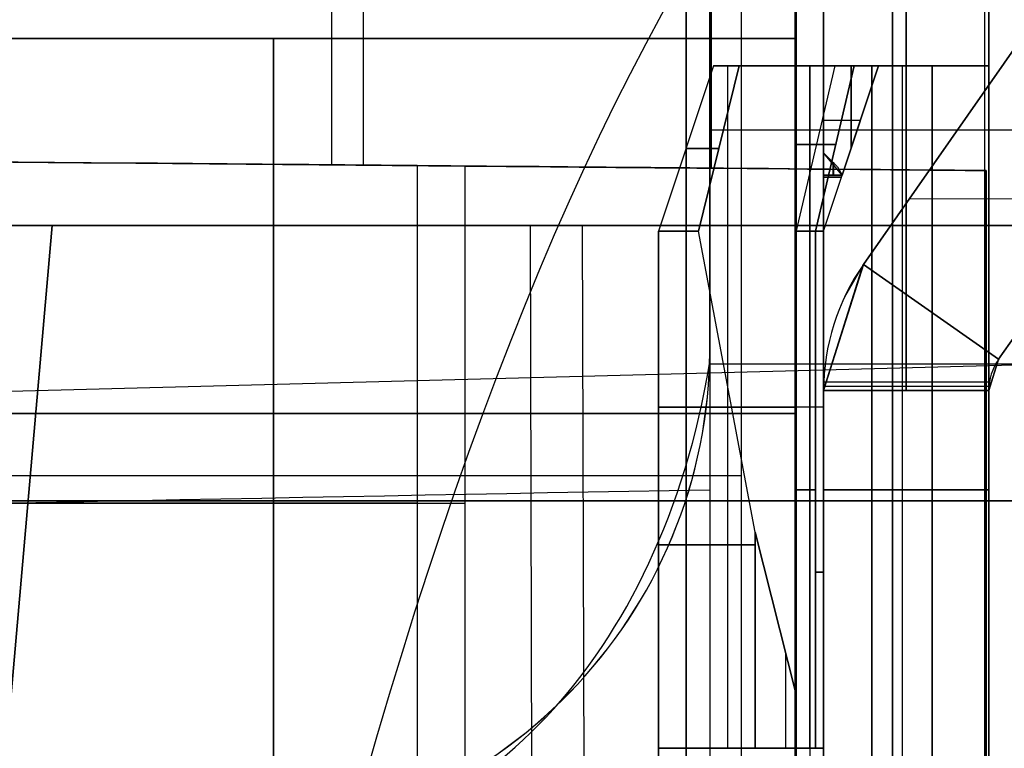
# Model space of a CAD drawing. Extents: x -8 to 8, y 0 to 107.
# Tile 171 of 256: x 4.57 to 6.36, y 18.35 to 19.68. Entities that reach past the tile are written whole.
import ezdxf

# ---------------------------------------------------------------- set-up
doc = ezdxf.new("R2010")
doc.units = 0
for name, color, linetype in [('COUPLER', 7, 'CONTINUOUS'), ('COUPLER_CASE', 7, 'CONTINUOUS'), ('COUPLER_PCB', 7, 'CONTINUOUS')]:
    doc.layers.add(name, color=color, linetype=linetype)

msp = doc.modelspace()

# ---------------------------------------------------------------- linework, layer by layer
at = {"layer": 'COUPLER', "color": 254}
for p, q in [((-6.5438, 19.3016, 29.3653), (6.4842, 19.3016, 29.3653)), ((-2.806, 19.3016, 26.8576), (4.6319, 19.3016, 26.8576)), ((4.6319, 19.3016, 17.8703), (-2.806, 19.3016, 17.8703)), ((4.492, 17.7016, 18.0102), (4.6319, 19.3016, 17.8703)), ((4.6319, 19.3016, 26.8576), (4.492, 17.7016, 26.7176)), ((4.492, 17.7016, 22.3639), (4.6319, 19.3016, 22.3639)), ((4.6319, 19.3016, 26.8576), (4.6319, 19.3016, 17.8703)), ((5.504, 18.3016, 8.6783), (5.5013, 19.3016, 8.6866)), ((5.5989, 18.3016, 49.5783), (5.5956, 19.3016, 49.5702))]:
    msp.add_line(p, q, dxfattribs=at)
at = {"layer": 'COUPLER', "color": 254, "extrusion": (-1.96524e-16, 1, -1.44568e-15)}
msp.add_arc((0.086, 35.5977, 19.3016), 15.0834, 68.38008, 112.12813, dxfattribs=at)
at = {"layer": 'COUPLER', "color": 254, "extrusion": (4.13331e-17, 1, -8.52922e-16)}
msp.add_arc((0.0298, 25.616, 19.3016), 17.8101, 251.90683, 288.09317, dxfattribs=at)
at = {"layer": 'COUPLER', "color": 254, "extrusion": (4.91618e-17, 1, 1.60621e-17)}
msp.add_arc((-5.0586, 10.0416, 19.3016), 1.4256, 180, 251.9068, dxfattribs=at)
at = {"layer": 'COUPLER', "color": 254, "extrusion": (2.35548e-31, 1, 2.3629e-17)}
msp.add_arc((-5.0586, 48.2496, 19.3016), 1.4256, 112.1281, 180, dxfattribs=at)
at = {"layer": 'COUPLER', "color": 254, "extrusion": (0, 1, 0)}
for centre, radius, start, end in [((0.086, 35.5977, 18.8016), 15.0878, 68.38008, 112.12813), ((0.0298, 25.616, 18.8016), 17.8144, 251.90683, 288.09317), ((-5.0586, 10.0416, 18.8016), 1.4299, 180, 251.9068), ((-5.0586, 48.2496, 18.8016), 1.4299, 112.1281, 180)]:
    msp.add_arc(centre, radius, start, end, dxfattribs=at)
at = {"layer": 'COUPLER_CASE', "color": 9}
for p, q in [((6.3272, 16.1953, 140.4641), (6.3272, 24.3581, 140.4641)), ((5.8272, 24.345, 140.451), (5.8272, 16.1822, 140.451)), ((5.8294, 20.6851, 10.7416), (5.8294, 19.406, 10.7416)), ((5.8294, 19.406, 47.5948), (5.8294, 20.6851, 47.5948)), ((5.8294, 19.406, 29.1682), (5.8294, 20.6851, 29.1682)), ((5.9822, 17.5381, 79.4105), (5.9822, 20.5391, 79.4105)), ((5.9822, 20.5391, 95.9105), (5.9822, 17.5381, 95.9105)), ((5.9822, 17.5381, 53.9105), (5.9822, 20.5391, 53.9105)), ((5.9822, 20.5391, 70.4105), (5.9822, 17.5381, 70.4105)), ((5.9822, 17.5381, 87.6605), (5.9822, 20.5391, 87.6605)), ((5.9822, 17.5381, 62.1605), (5.9822, 20.5391, 62.1605)), ((5.14, 19.412, 9.7911), (5.14, 20.5171, 9.7911)), ((5.1978, 19.4115, 48.5244), (5.1978, 20.5186, 48.5244)), ((5.8272, 19.8696, 144.7938), (5.8272, 19.0803, 144.7938)), ((5.8272, 19.0803, 143.0592), (5.8272, 19.8696, 143.0592)), ((5.8272, 19.8696, 143.9265), (5.8272, 19.0803, 143.9265)), ((5.8272, 19.4749, 144.7938), (5.8272, 19.4749, 143.0592)), ((8.3142, 19.4749, 144.8589), (5.8272, 19.4749, 144.7938)), ((5.2952, 19.4107, 8.6158), (5.2952, 18.1926, 8.6158)), ((5.3821, 19.4099, 49.6892), (5.3821, 18.1934, 49.6892)), ((5.8294, 19.406, 47.5948), (5.8294, 19.406, 10.7416)), ((5.8294, 19.406, 29.2419), (6.3294, 19.4016, 29.2419)), ((6.3294, 18.2016, 48.2948), (6.3294, 19.4016, 48.2948)), ((6.3294, 19.4016, 10.0416), (6.3294, 18.2016, 10.0416)), ((6.3294, 19.4016, 10.0416), (6.3294, 19.4016, 48.2948)), ((6.3294, 18.2016, 29.1682), (6.3294, 19.4016, 29.1682)), ((7.5481, 19.0786, 5.8815), (-0.0178, 18.8805, 5.6834)), ((5.8272, 19.0803, 144.7938), (5.8272, 19.0803, 143.0592)), ((5.8267, 19.0505, 144.7938), (8.3142, 19.0505, 144.8589)), ((5.9822, 19.0386, 79.4105), (5.9822, 19.0386, 95.9105)), ((5.9822, 19.0386, 53.9105), (5.9822, 19.0386, 70.4105)), ((0.9822, 18.96, 96.0414), (5.9822, 18.96, 95.9105)), ((5.9822, 18.96, 79.4105), (0.9822, 18.96, 79.2795)), ((0.9822, 18.96, 70.5414), (5.9822, 18.96, 70.4105)), ((5.9822, 18.96, 53.9105), (0.9822, 18.96, 53.7795)), ((6.3294, 18.8016, 48.2948), (6.3294, 18.8016, 10.0416))]:
    msp.add_line(p, q, dxfattribs=at)
at = {"layer": 'COUPLER_CASE', "color": 9, "extrusion": (1, -2.04191e-07, -1.46266e-07)}
msp.add_arc((11.4369, 102.4033, 5.8272), 9.0984, 359.54081, 71.52205, dxfattribs=at)
at = {"layer": 'COUPLER_CASE', "color": 9, "extrusion": (1, 2.12391e-10, -2.97415e-10)}
msp.add_arc((11.4362, 102.4028, 5.8272), 9.0991, 359.54402, 71.51884, dxfattribs=at)
at = {"layer": 'COUPLER_CASE', "color": 9, "extrusion": (0.978705, 0.025628, 0.203668)}
msp.add_arc((11.6255, 98.8698, 26.0577), 8.75, 0.00005, 72.65326, dxfattribs=at)
at = {"layer": 'COUPLER_CASE', "color": 9, "extrusion": (0.960193, 0.025144, 0.278204)}
msp.add_arc((11.6255, 96.5023, 35.5486), 8.75, 23.05977, 72.85473, dxfattribs=at)
at = {"layer": 'COUPLER_CASE', "color": 9, "extrusion": (0.008727, 0.999962, 4.8362e-14)}
msp.add_arc((0.3726, 34.8967, 19.4561), 14.6589, 94.63685, 111.61915, dxfattribs=at)
at = {"layer": 'COUPLER_CASE', "color": 9, "extrusion": (0.008727, 0.999962, -2.11061e-13)}
msp.add_arc((0.4288, 26.3172, 19.4561), 17.3858, 251.90749, 265.90593, dxfattribs=at)
at = {"layer": 'COUPLER_CASE', "color": 9, "extrusion": (0.008727, 0.999962, -7.43357e-14)}
msp.add_arc((0.4288, 25.6173, 19.4561), 17.8858, 251.90749, 266.02058, dxfattribs=at)
at = {"layer": 'COUPLER_CASE', "color": 9, "extrusion": (0.008727, 0.999962, 1.89816e-13)}
msp.add_arc((0.3726, 35.5967, 19.4561), 15.1589, 94.48358, 111.61915, dxfattribs=at)
at = {"layer": 'COUPLER_CASE', "color": 9, "extrusion": (0.008727, 0.999962, -1.58426e-14)}
msp.add_arc((-4.6598, 10.7416, 19.4561), 1, 180.0006, 251.9083, dxfattribs=at)
at = {"layer": 'COUPLER_CASE', "color": 9, "extrusion": (0.008727, 0.999962, 4.14673e-15)}
msp.add_arc((-4.6598, 47.5947, 19.4561), 1, 111.6185, 179.9994, dxfattribs=at)
at = {"layer": 'COUPLER_CASE', "color": 9, "extrusion": (0.008727, 0.999962, -3.20534e-14)}
msp.add_arc((-4.6598, 10.0416, 19.4561), 1.5, 180.0006, 251.9083, dxfattribs=at)
at = {"layer": 'COUPLER_CASE', "color": 9, "extrusion": (0.008727, 0.999962, 1.70481e-15)}
msp.add_arc((-4.6598, 48.2947, 19.4561), 1.5, 111.6185, 179.9994, dxfattribs=at)
at = {"layer": 'COUPLER_CASE', "color": 9, "extrusion": (0.026177, 1.00033e-13, 0.999657)}
msp.add_arc((19.0805, -1.1802, 143.1627), 0.9001, 181.4898, 269.9905, dxfattribs=at)
at = {"layer": 'COUPLER_CASE', "color": 9}
msp.add_arc((4.9272, 19.0803, 144.3211), 0.9, 271.5, 0, dxfattribs=at)
at = {"layer": 'COUPLER_CASE', "color": 9, "extrusion": (-0.026177, -8.79376e-12, 0.999657)}
msp.add_arc((-19.0803, 8.7157, 144.5916), 0.8997, 88.102, 90, dxfattribs=at)
at = {"layer": 'COUPLER_CASE', "color": 9, "extrusion": (0.703989, -0.01729, 0.71)}
msp.add_arc((19.3997, 99.2384, 106.5761), 1.0986, 177.8896, 258.8827, dxfattribs=at)
at = {"layer": 'COUPLER_CASE', "color": 9, "extrusion": (-0.029043, 0.998986, 0.034403)}
msp.add_arc((-0.2578, 125.6719, 22.3386), 19.6342, 251.85717, 266.29804, dxfattribs=at)
at = {"layer": 'COUPLER_CASE', "color": 9, "extrusion": (0, 1, 0)}
for centre, radius, start, end in [((0.2028, 35.5977, 18.7973), 15.1579, 94.48377, 111.61992), ((0.259, 25.616, 18.7973), 17.8845, 251.90683, 266.02041), ((-4.8294, 10.0416, 18.8016), 1.5, 180, 251.9068), ((-4.8294, 48.2948, 18.8016), 1.5, 111.6199, 180)]:
    msp.add_arc(centre, radius, start, end, dxfattribs=at)
at = {"layer": 'COUPLER_PCB', "color": 254}
for p, q in [((5.784, 37.8017, 79.9105), (5.784, 18.2517, 79.9105)), ((5.784, 18.2517, 95.4105), (5.784, 37.8017, 95.4105)), ((5.784, 37.8017, 54.4105), (5.784, 18.2517, 54.4105)), ((5.784, 18.2517, 69.9105), (5.784, 37.8017, 69.9105)), ((5.884, 37.8017, 95.3105), (5.884, 18.2517, 95.3105)), ((5.884, 37.8017, 80.0105), (5.884, 18.2517, 80.0105)), ((5.884, 37.8017, 69.8105), (5.884, 18.2517, 69.8105)), ((5.884, 37.8017, 54.5105), (5.884, 18.2517, 54.5105)), ((5.984, 18.2517, 80.1105), (5.984, 37.8017, 80.1105)), ((5.984, 37.8017, 95.2105), (5.984, 18.2517, 95.2105)), ((5.984, 18.2517, 54.6105), (5.984, 37.8017, 54.6105)), ((5.984, 37.8017, 69.7105), (5.984, 18.2517, 69.7105)), ((5.984, 24.9017, 84.5105), (5.984, 19.6417, 84.5105)), ((5.984, 19.6417, 90.8105), (5.984, 24.9017, 90.8105)), ((5.984, 24.9017, 59.0105), (5.984, 19.6417, 59.0105)), ((5.984, 19.6417, 65.3105), (5.984, 24.9017, 65.3105)), ((6.034, 19.0174, 94.187), (6.034, 22.8752, 93.9848)), ((6.034, 22.8752, 92.0861), (6.034, 19.0174, 91.8839)), ((6.034, 22.8752, 81.3361), (6.034, 19.0174, 81.1339)), ((6.034, 19.0174, 83.437), (6.034, 22.8752, 83.2348)), ((6.034, 19.0174, 68.687), (6.034, 22.8752, 68.4848)), ((6.034, 22.8752, 66.5861), (6.034, 19.0174, 66.3839)), ((6.034, 22.8752, 55.8361), (6.034, 19.0174, 55.6339)), ((6.034, 19.0174, 57.937), (6.034, 22.8752, 57.7348)), ((6.184, 22.8752, 93.9848), (6.184, 19.0174, 94.187)), ((6.184, 19.0174, 91.8839), (6.184, 22.8752, 92.0861)), ((6.184, 19.0174, 81.1339), (6.184, 22.8752, 81.3361)), ((6.184, 22.8752, 83.2348), (6.184, 19.0174, 83.437)), ((6.184, 22.8752, 68.4848), (6.184, 19.0174, 68.687)), ((6.184, 19.0174, 66.3839), (6.184, 22.8752, 66.5861)), ((6.184, 19.0174, 55.6339), (6.184, 22.8752, 55.8361)), ((6.184, 22.8752, 57.7348), (6.184, 19.0174, 57.937)), ((6.334, 22.8752, 93.9848), (6.334, 19.0174, 94.187)), ((6.334, 19.0174, 91.8839), (6.334, 22.8752, 92.0861)), ((6.334, 19.0174, 81.1339), (6.334, 22.8752, 81.3361)), ((6.334, 22.8752, 83.2348), (6.334, 19.0174, 83.437)), ((6.334, 22.8752, 68.4848), (6.334, 19.0174, 68.687)), ((6.334, 19.0174, 66.3839), (6.334, 22.8752, 66.5861)), ((6.334, 19.0174, 55.6339), (6.334, 22.8752, 55.8361)), ((6.334, 22.8752, 57.7348), (6.334, 19.0174, 57.937)), ((6.034, 22.6517, 95.4105), (6.034, 18.0517, 95.4105)), ((6.034, 18.0517, 79.9105), (6.034, 22.6517, 79.9105)), ((6.034, 22.6517, 69.9105), (6.034, 18.0517, 69.9105)), ((6.034, 18.0517, 54.4105), (6.034, 22.6517, 54.4105)), ((6.159, 17.7486, 95.4105), (6.159, 22.6517, 95.4105)), ((6.159, 22.6517, 79.9105), (6.159, 17.7486, 79.9105)), ((6.159, 17.7486, 69.9105), (6.159, 22.6517, 69.9105)), ((6.159, 22.6517, 54.4105), (6.159, 17.7486, 54.4105)), ((6.334, 18.0517, 95.4105), (6.334, 22.6517, 95.4105)), ((6.334, 22.6517, 79.9105), (6.334, 18.0517, 79.9105)), ((6.334, 18.0517, 69.9105), (6.334, 22.6517, 69.9105)), ((6.334, 22.6517, 54.4105), (6.334, 18.0517, 54.4105)), ((5.984, 18.0517, 79.8605), (5.984, 22.3517, 79.8605)), ((5.984, 22.3517, 79.5605), (5.984, 18.0517, 79.5605)), ((5.984, 18.0517, 95.7605), (5.984, 22.3517, 95.7605)), ((5.984, 22.3517, 95.4605), (5.984, 18.0517, 95.4605)), ((5.984, 17.7489, 79.7355), (5.984, 22.3517, 79.7355)), ((5.984, 17.7489, 95.5855), (5.984, 22.3517, 95.5855)), ((5.984, 18.0517, 54.3605), (5.984, 22.3517, 54.3605)), ((5.984, 22.3517, 54.0605), (5.984, 18.0517, 54.0605)), ((5.984, 18.0517, 70.2605), (5.984, 22.3517, 70.2605)), ((5.984, 22.3517, 69.9605), (5.984, 18.0517, 69.9605)), ((5.984, 17.7489, 54.2355), (5.984, 22.3517, 54.2355)), ((5.984, 17.7489, 70.0855), (5.984, 22.3517, 70.0855)), ((5.984, 19.6417, 84.5105), (4.084, 19.6417, 84.5105)), ((4.084, 19.6417, 90.8105), (5.984, 19.6417, 90.8105)), ((5.984, 19.6417, 59.0105), (4.084, 19.6417, 59.0105)), ((4.084, 19.6417, 65.3105), (5.984, 19.6417, 65.3105)), ((5.034, 18.0517, 84.1105), (5.034, 19.6417, 84.5105)), ((5.034, 19.6417, 90.8105), (5.034, 18.0517, 91.2105)), ((5.034, 18.0517, 58.6105), (5.034, 19.6417, 59.0105)), ((5.034, 19.6417, 65.3105), (5.034, 18.0517, 65.7105)), ((5.984, 19.6417, 84.5105), (5.984, 19.5917, 84.4979)), ((5.984, 19.5917, 90.823), (5.984, 19.6417, 90.8105)), ((5.984, 19.6417, 59.0105), (5.984, 19.5917, 58.9979)), ((5.984, 19.5917, 65.323), (5.984, 19.6417, 65.3105)), ((6.1063, 19.2311, 92.1897), (6.3931, 19.6407, 92.2159)), ((6.3931, 19.6407, 93.855), (6.1063, 19.2311, 93.8812)), ((6.1063, 19.2311, 81.4397), (6.3931, 19.6407, 81.4659)), ((6.3931, 19.6407, 83.105), (6.1063, 19.2311, 83.1312)), ((6.3931, 19.6407, 93.0355), (6.1063, 19.2311, 93.0355)), ((6.3931, 19.6407, 82.2855), (6.1063, 19.2311, 82.2855)), ((6.1063, 19.2311, 66.6897), (6.3931, 19.6407, 66.7159)), ((6.3931, 19.6407, 68.355), (6.1063, 19.2311, 68.3812)), ((6.1063, 19.2311, 55.9397), (6.3931, 19.6407, 55.9659)), ((6.3931, 19.6407, 57.605), (6.1063, 19.2311, 57.6312)), ((6.3931, 19.6407, 67.5355), (6.1063, 19.2311, 67.5355)), ((6.3931, 19.6407, 56.7855), (6.1063, 19.2311, 56.7855)), ((5.834, 19.5917, 90.6119), (5.734, 19.2917, 90.6119)), ((5.834, 19.5917, 89.7712), (5.734, 19.2917, 89.8112)), ((5.834, 19.5917, 85.5497), (5.734, 19.2917, 85.5097)), ((5.834, 19.5917, 84.709), (5.734, 19.2917, 84.709)), ((5.834, 19.5917, 90.6119), (5.734, 19.2917, 90.6119)), ((5.834, 19.5917, 90.1916), (5.734, 19.2917, 90.1916)), ((5.834, 19.5917, 85.1294), (5.734, 19.2917, 85.1294)), ((5.834, 19.5917, 84.709), (5.734, 19.2917, 84.709)), ((5.834, 19.5917, 65.1119), (5.734, 19.2917, 65.1119)), ((5.834, 19.5917, 64.2712), (5.734, 19.2917, 64.3112)), ((5.834, 19.5917, 60.0497), (5.734, 19.2917, 60.0097)), ((5.834, 19.5917, 59.209), (5.734, 19.2917, 59.209)), ((5.834, 19.5917, 65.1119), (5.734, 19.2917, 65.1119)), ((5.834, 19.5917, 64.6916), (5.734, 19.2917, 64.6916)), ((5.834, 19.5917, 59.6294), (5.734, 19.2917, 59.6294)), ((5.834, 19.5917, 59.209), (5.734, 19.2917, 59.209)), ((5.8807, 19.5917, 84.4979), (5.8068, 19.2917, 84.4224)), ((5.8068, 19.2917, 90.8985), (5.8807, 19.5917, 90.823)), ((5.8807, 19.5917, 58.9979), (5.8068, 19.2917, 58.9224)), ((5.8068, 19.2917, 65.3985), (5.8807, 19.5917, 65.323)), ((5.834, 19.5917, 90.6119), (5.8807, 19.5917, 90.823)), ((5.8807, 19.5917, 84.4979), (5.834, 19.5917, 84.709)), ((5.834, 19.5917, 89.7712), (5.834, 19.5917, 90.6119)), ((5.984, 19.5917, 89.7112), (5.834, 19.5917, 89.7712)), ((5.834, 19.5917, 85.5497), (5.984, 19.5917, 85.6097)), ((5.834, 19.5917, 84.709), (5.834, 19.5917, 85.5497)), ((6.034, 19.5917, 90.4462), (5.834, 19.5917, 90.4462)), ((6.034, 19.5917, 84.8747), (5.834, 19.5917, 84.8747)), ((5.834, 19.5917, 65.1119), (5.8807, 19.5917, 65.323)), ((5.8807, 19.5917, 58.9979), (5.834, 19.5917, 59.209)), ((5.834, 19.5917, 64.2712), (5.834, 19.5917, 65.1119)), ((5.984, 19.5917, 64.2112), (5.834, 19.5917, 64.2712)), ((5.834, 19.5917, 60.0497), (5.984, 19.5917, 60.1097)), ((5.834, 19.5917, 59.209), (5.834, 19.5917, 60.0497)), ((6.034, 19.5917, 64.9462), (5.834, 19.5917, 64.9462)), ((6.034, 19.5917, 59.3747), (5.834, 19.5917, 59.3747)), ((5.859, 19.5917, 89.7612), (5.859, 18.352, 89.7612)), ((5.859, 19.5917, 85.5597), (5.859, 18.352, 85.5597)), ((5.859, 19.5917, 64.2612), (5.859, 18.352, 64.2612)), ((5.859, 19.5917, 60.0597), (5.859, 18.352, 60.0597)), ((5.8807, 19.5917, 90.823), (5.984, 19.5917, 90.823)), ((5.984, 19.5917, 84.4979), (5.8807, 19.5917, 84.4979)), ((5.8807, 19.5917, 65.323), (5.984, 19.5917, 65.323)), ((5.984, 19.5917, 58.9979), (5.8807, 19.5917, 58.9979)), ((5.984, 19.5917, 90.823), (5.984, 19.5917, 90.969)), ((5.984, 19.5917, 90.969), (6.0897, 19.5917, 91.0748)), ((6.0897, 19.5917, 84.2461), (5.984, 19.5917, 84.3519)), ((5.984, 19.5917, 84.3519), (5.984, 19.5917, 84.4979)), ((6.034, 19.5917, 89.7112), (5.984, 19.5917, 89.7112)), ((5.984, 19.5917, 89.7112), (5.984, 18.3517, 89.7112)), ((5.984, 19.5917, 90.969), (5.984, 19.2917, 91.1105)), ((5.984, 19.5917, 85.6097), (6.034, 19.5917, 85.6097)), ((5.984, 18.3517, 85.6097), (5.984, 19.5917, 85.6097)), ((5.984, 19.2917, 84.2105), (5.984, 19.5917, 84.3519)), ((6.0546, 19.5917, 91.0397), (5.984, 19.292, 91.1103)), ((6.0546, 19.5917, 84.2812), (5.984, 19.292, 84.2106)), ((5.984, 19.5917, 65.323), (5.984, 19.5917, 65.469)), ((5.984, 19.5917, 65.469), (6.0897, 19.5917, 65.5748)), ((6.0897, 19.5917, 58.7461), (5.984, 19.5917, 58.8519)), ((5.984, 19.5917, 58.8519), (5.984, 19.5917, 58.9979)), ((6.034, 19.5917, 64.2112), (5.984, 19.5917, 64.2112)), ((5.984, 19.5917, 64.2112), (5.984, 18.3517, 64.2112)), ((5.984, 19.5917, 65.469), (5.984, 19.2917, 65.6105)), ((5.984, 19.5917, 60.1097), (6.034, 19.5917, 60.1097)), ((5.984, 18.3517, 60.1097), (5.984, 19.5917, 60.1097)), ((5.984, 19.2917, 58.7105), (5.984, 19.5917, 58.8519)), ((6.0546, 19.5917, 65.5397), (5.984, 19.292, 65.6103)), ((6.0546, 19.5917, 58.7812), (5.984, 19.292, 58.7106)), ((6.009, 18.3517, 89.7112), (6.009, 19.5917, 89.7112)), ((6.009, 19.5917, 85.6097), (6.009, 18.3517, 85.6097)), ((6.009, 18.3517, 64.2112), (6.009, 19.5917, 64.2112)), ((6.009, 19.5917, 60.1097), (6.009, 18.3517, 60.1097)), ((6.0193, 19.2917, 91.1458), (6.0897, 19.5917, 91.0748)), ((6.0897, 19.5917, 84.2461), (6.0193, 19.2917, 84.1751)), ((6.0193, 19.2917, 65.6458), (6.0897, 19.5917, 65.5748)), ((6.0897, 19.5917, 58.7461), (6.0193, 19.2917, 58.6751)), ((6.1339, 19.5917, 84.1397), (6.034, 19.5917, 84.1397)), ((6.034, 19.3931, 84.1397), (6.034, 19.5917, 84.1397)), ((6.034, 19.5917, 91.1812), (6.034, 19.3931, 91.1812)), ((6.034, 19.5917, 90.6119), (6.034, 19.5917, 89.7112)), ((6.1218, 19.5917, 90.8241), (6.034, 19.5917, 90.6119)), ((6.034, 19.5917, 91.1812), (6.1339, 19.5917, 91.1812)), ((6.034, 19.5917, 85.6097), (6.034, 19.5917, 84.709)), ((6.034, 19.5917, 84.709), (6.1218, 19.5917, 84.4968)), ((6.034, 18.3517, 89.7112), (6.034, 19.5917, 89.7112)), ((6.034, 19.5917, 90.6119), (6.034, 18.0517, 90.6119)), ((6.034, 19.5917, 84.709), (6.034, 18.0517, 84.709)), ((6.034, 18.3517, 85.6097), (6.034, 19.5917, 85.6097)), ((6.034, 19.2917, 91.1812), (6.1339, 19.5917, 91.1812)), ((6.034, 19.2917, 84.1397), (6.1339, 19.5917, 84.1397)), ((6.034, 19.5917, 90.1616), (6.034, 18.0517, 90.1616)), ((6.034, 19.5917, 85.1594), (6.034, 18.0517, 85.1594)), ((6.1339, 19.5917, 58.6397), (6.034, 19.5917, 58.6397)), ((6.034, 19.3931, 58.6397), (6.034, 19.5917, 58.6397)), ((6.034, 19.5917, 65.6812), (6.034, 19.3931, 65.6812)), ((6.034, 19.5917, 65.1119), (6.034, 19.5917, 64.2112)), ((6.1218, 19.5917, 65.3241), (6.034, 19.5917, 65.1119)), ((6.034, 19.5917, 65.6812), (6.1339, 19.5917, 65.6812)), ((6.034, 19.5917, 60.1097), (6.034, 19.5917, 59.209)), ((6.034, 19.5917, 59.209), (6.1218, 19.5917, 58.9968)), ((6.034, 18.3517, 64.2112), (6.034, 19.5917, 64.2112)), ((6.034, 19.5917, 65.1119), (6.034, 18.0517, 65.1119)), ((6.034, 19.5917, 59.209), (6.034, 18.0517, 59.209)), ((6.034, 18.3517, 60.1097), (6.034, 19.5917, 60.1097)), ((6.034, 19.2917, 65.6812), (6.1339, 19.5917, 65.6812)), ((6.034, 19.2917, 58.6397), (6.1339, 19.5917, 58.6397)), ((6.034, 19.5917, 64.6616), (6.034, 18.0517, 64.6616)), ((6.034, 19.5917, 59.6594), (6.034, 18.0517, 59.6594)), ((6.1339, 19.5917, 91.1812), (6.0678, 19.3931, 91.1812)), ((6.0678, 19.3931, 84.1397), (6.1339, 19.5917, 84.1397)), ((6.1339, 19.5917, 65.6812), (6.0678, 19.3931, 65.6812)), ((6.0678, 19.3931, 58.6397), (6.1339, 19.5917, 58.6397)), ((6.084, 19.5917, 91.069), (6.084, 19.5917, 90.7774)), ((6.084, 19.5917, 91.1812), (6.084, 19.4417, 91.1812)), ((6.084, 19.4417, 84.1397), (6.084, 19.5917, 84.1397)), ((6.084, 19.5917, 84.5435), (6.084, 19.5917, 84.2519)), ((6.084, 19.5917, 65.569), (6.084, 19.5917, 65.2774)), ((6.084, 19.5917, 65.6812), (6.084, 19.4417, 65.6812)), ((6.084, 19.4417, 58.6397), (6.084, 19.5917, 58.6397)), ((6.084, 19.5917, 59.0435), (6.084, 19.5917, 58.7519)), ((6.0897, 19.5917, 91.0748), (6.1339, 19.5917, 91.1812)), ((6.1339, 19.5917, 84.1397), (6.0897, 19.5917, 84.2461)), ((6.0897, 19.5917, 65.5748), (6.1339, 19.5917, 65.6812)), ((6.1339, 19.5917, 58.6397), (6.0897, 19.5917, 58.7461)), ((6.1218, 18.0517, 90.8241), (6.1218, 19.5917, 90.8241)), ((6.2314, 19.5917, 90.9337), (6.1218, 19.5917, 90.8241)), ((6.1218, 19.5917, 84.4968), (6.2314, 19.5917, 84.3872)), ((6.1218, 19.5917, 84.4968), (6.1218, 18.0517, 84.4968)), ((6.1218, 18.0517, 65.3241), (6.1218, 19.5917, 65.3241)), ((6.2314, 19.5917, 65.4337), (6.1218, 19.5917, 65.3241)), ((6.1218, 19.5917, 58.9968), (6.2314, 19.5917, 58.8872)), ((6.1218, 19.5917, 58.9968), (6.1218, 18.0517, 58.9968)), ((6.334, 19.5917, 84.1397), (6.1339, 19.5917, 84.1397)), ((6.1339, 19.5917, 91.1812), (6.334, 19.5917, 91.1812)), ((6.334, 19.5917, 58.6397), (6.1339, 19.5917, 58.6397)), ((6.1339, 19.5917, 65.6812), (6.334, 19.5917, 65.6812)), ((6.1766, 19.5917, 90.8789), (6.1766, 18.0517, 90.8789)), ((6.1766, 19.5917, 84.442), (6.1766, 18.0517, 84.442)), ((6.1766, 19.5917, 65.3789), (6.1766, 18.0517, 65.3789)), ((6.1766, 19.5917, 58.942), (6.1766, 18.0517, 58.942)), ((6.2314, 18.0517, 90.9337), (6.2314, 19.5917, 90.9337)), ((6.2314, 19.5917, 84.3872), (6.2314, 18.0517, 84.3872)), ((6.2314, 18.0517, 65.4337), (6.2314, 19.5917, 65.4337)), ((6.2314, 19.5917, 58.8872), (6.2314, 18.0517, 58.8872)), ((6.2676, 19.5917, 84.1397), (6.334, 19.5917, 84.1397)), ((6.2676, 19.5917, 58.6397), (6.334, 19.5917, 58.6397)), ((6.2943, 19.5917, 91.1812), (6.334, 19.5917, 91.1812)), ((6.2943, 19.5917, 65.6812), (6.334, 19.5917, 65.6812)), ((6.334, 19.5917, 91.1812), (6.334, 18.0517, 91.1812)), ((6.334, 18.0517, 84.1397), (6.334, 19.5917, 84.1397)), ((6.334, 18.0517, 91.1812), (6.334, 19.5917, 91.1812)), ((6.334, 18.0517, 84.1397), (6.334, 19.5917, 84.1397)), ((6.334, 19.5917, 65.6812), (6.334, 18.0517, 65.6812)), ((6.334, 18.0517, 58.6397), (6.334, 19.5917, 58.6397)), ((6.334, 18.0517, 65.6812), (6.334, 19.5917, 65.6812)), ((6.334, 18.0517, 58.6397), (6.334, 19.5917, 58.6397)), ((6.1009, 19.4924, 91.1812), (6.034, 19.4924, 91.1812)), ((6.1009, 19.4924, 84.1397), (6.034, 19.4924, 84.1397)), ((6.1009, 19.4924, 65.6812), (6.034, 19.4924, 65.6812)), ((6.1009, 19.4924, 58.6397), (6.034, 19.4924, 58.6397)), ((6.352, 19.059, 93.8812), (6.6388, 19.4686, 93.855)), ((6.6388, 19.4686, 92.2159), (6.352, 19.059, 92.1897)), ((6.352, 19.059, 83.1312), (6.6388, 19.4686, 83.105)), ((6.6388, 19.4686, 81.4659), (6.352, 19.059, 81.4397)), ((6.6388, 19.4686, 93.0355), (6.352, 19.059, 93.0355)), ((6.6388, 19.4686, 82.2855), (6.352, 19.059, 82.2855)), ((6.352, 19.059, 68.3812), (6.6388, 19.4686, 68.355)), ((6.6388, 19.4686, 66.7159), (6.352, 19.059, 66.6897)), ((6.352, 19.059, 57.6312), (6.6388, 19.4686, 57.605)), ((6.6388, 19.4686, 55.9659), (6.352, 19.059, 55.9397)), ((6.6388, 19.4686, 67.5355), (6.352, 19.059, 67.5355)), ((6.6388, 19.4686, 56.7855), (6.352, 19.059, 56.7855)), ((5.784, 19.4417, 89.7912), (5.784, 19.4417, 90.6119)), ((5.784, 19.4417, 84.709), (5.784, 19.4417, 85.5297)), ((5.784, 19.4417, 64.2912), (5.784, 19.4417, 65.1119)), ((5.784, 19.4417, 59.209), (5.784, 19.4417, 60.0297)), ((6.0563, 19.4492, 91.1085), (5.984, 19.4492, 91.0362)), ((5.984, 19.4492, 84.2847), (6.0563, 19.4492, 84.2124)), ((6.0563, 19.4492, 65.6085), (5.984, 19.4492, 65.5362)), ((5.984, 19.4492, 58.7847), (6.0563, 19.4492, 58.7124)), ((6.034, 19.3931, 91.1812), (6.034, 19.4339, 91.2647)), ((6.034, 19.4339, 91.2647), (6.034, 19.2917, 91.1812)), ((6.034, 19.2917, 84.1397), (6.034, 19.4339, 84.0562)), ((6.034, 19.4339, 84.0562), (6.034, 19.3931, 84.1397)), ((6.0678, 19.3931, 91.1812), (6.034, 19.4339, 91.2647)), ((6.034, 19.4339, 84.0562), (6.0589, 19.4082, 84.0921)), ((6.034, 19.3931, 65.6812), (6.034, 19.4339, 65.7647)), ((6.034, 19.4339, 65.7647), (6.034, 19.2917, 65.6812)), ((6.034, 19.2917, 58.6397), (6.034, 19.4339, 58.5562)), ((6.034, 19.4339, 58.5562), (6.034, 19.3931, 58.6397)), ((6.0678, 19.3931, 65.6812), (6.034, 19.4339, 65.7647)), ((6.034, 19.4339, 58.5562), (6.0589, 19.4082, 58.5921)), ((6.2497, 19.4359, 92.2028), (6.2497, 19.4359, 93.8681)), ((6.2497, 19.4359, 81.4528), (6.2497, 19.4359, 83.1181)), ((6.2497, 19.4359, 66.7028), (6.2497, 19.4359, 68.3681)), ((6.2497, 19.4359, 55.9528), (6.2497, 19.4359, 57.6181)), ((6.0589, 19.4082, 84.0921), (6.0678, 19.3931, 84.1397)), ((6.0589, 19.4082, 58.5921), (6.0678, 19.3931, 58.6397)), ((6.0678, 19.3931, 91.1812), (6.034, 19.3931, 91.1812)), ((6.034, 19.3931, 84.1397), (6.0678, 19.3931, 84.1397)), ((6.0678, 19.3931, 65.6812), (6.034, 19.3931, 65.6812)), ((6.034, 19.3931, 58.6397), (6.0678, 19.3931, 58.6397)), ((6.5555, 19.3496, 92.2083), (6.1896, 19.3501, 92.1973)), ((6.5555, 19.3496, 93.8626), (6.1896, 19.3501, 93.8736)), ((6.5555, 19.3496, 81.4583), (6.1896, 19.3501, 81.4473)), ((6.5555, 19.3496, 83.1126), (6.1896, 19.3501, 83.1236)), ((6.5555, 19.3496, 66.7083), (6.1896, 19.3501, 66.6973)), ((6.5555, 19.3496, 68.3626), (6.1896, 19.3501, 68.3736)), ((6.5555, 19.3496, 55.9583), (6.1896, 19.3501, 55.9473)), ((6.5555, 19.3496, 57.6126), (6.1896, 19.3501, 57.6236)), ((5.734, 19.2917, 89.8112), (5.734, 19.2917, 90.6119)), ((5.734, 18.3522, 89.8112), (5.734, 19.2917, 89.8112)), ((5.734, 19.2917, 85.5097), (5.734, 18.3522, 85.5097)), ((5.734, 19.2917, 84.709), (5.734, 19.2917, 85.5097)), ((5.734, 19.2917, 90.6119), (5.734, 18.1517, 90.6119)), ((5.734, 18.1517, 84.709), (5.734, 19.2917, 84.709)), ((5.734, 19.2917, 90.2115), (5.734, 18.1517, 90.2115)), ((5.734, 19.2917, 90.6119), (5.734, 18.9035, 90.6119)), ((5.734, 19.2917, 85.1094), (5.734, 18.1517, 85.1094)), ((5.734, 19.2917, 84.709), (5.734, 18.4408, 84.709)), ((5.734, 19.2917, 64.3112), (5.734, 19.2917, 65.1119)), ((5.734, 18.3522, 64.3112), (5.734, 19.2917, 64.3112)), ((5.734, 19.2917, 60.0097), (5.734, 18.3522, 60.0097)), ((5.734, 19.2917, 59.209), (5.734, 19.2917, 60.0097)), ((5.734, 19.2917, 65.1119), (5.734, 18.1517, 65.1119)), ((5.734, 18.1517, 59.209), (5.734, 19.2917, 59.209)), ((5.734, 19.2917, 64.7115), (5.734, 18.1517, 64.7115)), ((5.734, 19.2917, 65.1119), (5.734, 18.9035, 65.1119)), ((5.734, 19.2917, 59.6094), (5.734, 18.1517, 59.6094)), ((5.734, 19.2917, 59.209), (5.734, 18.4408, 59.209)), ((5.9097, 18.7444, 84.2847), (5.8068, 19.2917, 84.4224)), ((5.9097, 18.7444, 91.0362), (5.8068, 19.2917, 90.8985)), ((5.9097, 18.7444, 58.7847), (5.8068, 19.2917, 58.9224)), ((5.9097, 18.7444, 65.5362), (5.8068, 19.2917, 65.3985)), ((5.984, 19.2917, 91.1105), (6.0193, 19.2917, 91.1458)), ((6.0193, 19.2917, 84.1751), (5.984, 19.2917, 84.2105)), ((5.984, 18.4492, 91.1105), (5.984, 19.2917, 91.1105)), ((5.984, 19.2917, 84.2105), (5.984, 18.4492, 84.2105)), ((5.984, 19.2917, 65.6105), (6.0193, 19.2917, 65.6458)), ((6.0193, 19.2917, 58.6751), (5.984, 19.2917, 58.7105)), ((5.984, 18.4492, 65.6105), (5.984, 19.2917, 65.6105)), ((5.984, 19.2917, 58.7105), (5.984, 18.4492, 58.7105)), ((6.034, 19.2917, 91.1812), (6.0193, 19.2917, 91.1458)), ((6.0193, 19.2917, 84.1751), (6.034, 19.2917, 84.1397)), ((6.0193, 19.2917, 84.1751), (6.0193, 18.3517, 84.1751)), ((6.0193, 18.3517, 91.1458), (6.0193, 19.2917, 91.1458)), ((6.034, 19.2917, 65.6812), (6.0193, 19.2917, 65.6458)), ((6.0193, 19.2917, 58.6751), (6.034, 19.2917, 58.6397)), ((6.0193, 19.2917, 58.6751), (6.0193, 18.3517, 58.6751)), ((6.0193, 18.3517, 65.6458), (6.0193, 19.2917, 65.6458)), ((6.034, 19.2917, 91.1812), (6.034, 18.0517, 91.1812)), ((6.034, 18.0517, 84.1397), (6.034, 19.2917, 84.1397)), ((6.034, 18.0517, 84.1397), (6.034, 19.2917, 84.1397)), ((6.034, 18.0517, 91.1812), (6.034, 19.2917, 91.1812)), ((6.034, 19.2917, 65.6812), (6.034, 18.0517, 65.6812)), ((6.034, 18.0517, 58.6397), (6.034, 19.2917, 58.6397)), ((6.034, 18.0517, 58.6397), (6.034, 19.2917, 58.6397)), ((6.034, 18.0517, 65.6812), (6.034, 19.2917, 65.6812)), ((6.1063, 19.2311, 92.1897), (6.034, 19.0017, 92.1835)), ((6.034, 19.0017, 93.8874), (6.1063, 19.2311, 93.8812)), ((6.034, 19.0017, 81.4335), (6.1063, 19.2311, 81.4397)), ((6.1063, 19.2311, 83.1312), (6.034, 19.0017, 83.1374)), ((6.1063, 19.2311, 66.6897), (6.034, 19.0017, 66.6835)), ((6.034, 19.0017, 68.3874), (6.1063, 19.2311, 68.3812)), ((6.034, 19.0017, 55.9335), (6.1063, 19.2311, 55.9397)), ((6.1063, 19.2311, 57.6312), (6.034, 19.0017, 57.6374)), ((6.034, 19.002, 93.8874), (6.1061, 19.2309, 93.8812)), ((6.034, 19.002, 81.4335), (6.1061, 19.2309, 81.4397)), ((6.034, 19.002, 68.3874), (6.1061, 19.2309, 68.3812)), ((6.034, 19.002, 55.9335), (6.1061, 19.2309, 55.9397)), ((6.0723, 19.1724, 83.1329), (6.1063, 19.2311, 83.1312)), ((6.0723, 19.1724, 57.6329), (6.1063, 19.2311, 57.6312)), ((6.352, 19.059, 92.1897), (6.1063, 19.2311, 92.1897)), ((6.1063, 19.2311, 93.8812), (6.352, 19.059, 93.8812)), ((6.1063, 19.2311, 81.4397), (6.352, 19.059, 81.4397)), ((6.352, 19.059, 83.1312), (6.1063, 19.2311, 83.1312)), ((6.1063, 19.2311, 92.1897), (6.1063, 19.2311, 93.8812)), ((6.1063, 19.2311, 81.4397), (6.1063, 19.2311, 83.1312)), ((6.352, 19.059, 92.1897), (6.1063, 19.2311, 92.1897)), ((6.352, 19.059, 66.6897), (6.1063, 19.2311, 66.6897)), ((6.1063, 19.2311, 68.3812), (6.352, 19.059, 68.3812)), ((6.1063, 19.2311, 55.9397), (6.352, 19.059, 55.9397)), ((6.352, 19.059, 57.6312), (6.1063, 19.2311, 57.6312)), ((6.1063, 19.2311, 66.6897), (6.1063, 19.2311, 68.3812)), ((6.1063, 19.2311, 55.9397), (6.1063, 19.2311, 57.6312)), ((6.352, 19.059, 66.6897), (6.1063, 19.2311, 66.6897)), ((6.352, 19.059, 92.1897), (6.334, 19.0017, 92.1835)), ((6.334, 19.0017, 93.8874), (6.352, 19.059, 93.8812)), ((6.352, 19.059, 81.4397), (6.334, 19.0017, 81.4335)), ((6.334, 19.0017, 83.1374), (6.352, 19.059, 83.1312)), ((6.352, 19.059, 66.6897), (6.334, 19.0017, 66.6835)), ((6.334, 19.0017, 68.3874), (6.352, 19.059, 68.3812)), ((6.352, 19.059, 55.9397), (6.334, 19.0017, 55.9335)), ((6.334, 19.0017, 57.6374), (6.352, 19.059, 57.6312)), ((6.352, 19.059, 93.8812), (6.352, 19.059, 92.1897)), ((6.352, 19.059, 83.1312), (6.352, 19.059, 81.4397)), ((6.352, 19.059, 68.3812), (6.352, 19.059, 66.6897)), ((6.352, 19.059, 57.6312), (6.352, 19.059, 55.9397)), ((6.034, 19.0017, 93.8874), (6.034, 19.0174, 94.187)), ((6.034, 19.0174, 94.187), (6.334, 19.0174, 94.187)), ((6.034, 19.0174, 91.8839), (6.334, 19.0174, 91.8839)), ((6.034, 19.0174, 91.8839), (6.034, 19.0017, 92.1835)), ((6.034, 19.0174, 81.1339), (6.334, 19.0174, 81.1339)), ((6.034, 19.0174, 81.1339), (6.034, 19.0017, 81.4335)), ((6.034, 19.0017, 83.1374), (6.034, 19.0174, 83.437)), ((6.034, 19.0174, 83.437), (6.334, 19.0174, 83.437)), ((6.034, 19.0017, 68.3874), (6.034, 19.0174, 68.687)), ((6.034, 19.0174, 68.687), (6.334, 19.0174, 68.687)), ((6.034, 19.0174, 66.3839), (6.334, 19.0174, 66.3839)), ((6.034, 19.0174, 66.3839), (6.034, 19.0017, 66.6835)), ((6.034, 19.0174, 55.6339), (6.334, 19.0174, 55.6339)), ((6.034, 19.0174, 55.6339), (6.034, 19.0017, 55.9335)), ((6.034, 19.0017, 57.6374), (6.034, 19.0174, 57.937)), ((6.034, 19.0174, 57.937), (6.334, 19.0174, 57.937)), ((6.334, 19.0095, 94.0372), (6.034, 19.0095, 94.0372)), ((6.334, 19.0095, 92.0337), (6.034, 19.0095, 92.0337)), ((6.334, 19.0095, 81.2837), (6.034, 19.0095, 81.2837)), ((6.334, 19.0095, 83.2872), (6.034, 19.0095, 83.2872)), ((6.334, 19.0095, 68.5372), (6.034, 19.0095, 68.5372)), ((6.334, 19.0095, 66.5337), (6.034, 19.0095, 66.5337)), ((6.334, 19.0095, 55.7837), (6.034, 19.0095, 55.7837)), ((6.334, 19.0095, 57.7872), (6.034, 19.0095, 57.7872)), ((6.184, 19.0174, 94.187), (6.184, 19.0017, 93.8874)), ((6.184, 19.0017, 92.1835), (6.184, 19.0174, 91.8839)), ((6.184, 19.0017, 81.4335), (6.184, 19.0174, 81.1339)), ((6.184, 19.0174, 83.437), (6.184, 19.0017, 83.1374)), ((6.184, 19.0174, 68.687), (6.184, 19.0017, 68.3874)), ((6.184, 19.0017, 66.6835), (6.184, 19.0174, 66.3839)), ((6.184, 19.0017, 55.9335), (6.184, 19.0174, 55.6339)), ((6.184, 19.0174, 57.937), (6.184, 19.0017, 57.6374)), ((6.334, 19.0174, 94.187), (6.334, 19.0017, 93.8874)), ((6.334, 19.0017, 92.1835), (6.334, 19.0174, 91.8839)), ((6.334, 19.0017, 81.4335), (6.334, 19.0174, 81.1339)), ((6.334, 19.0174, 83.437), (6.334, 19.0017, 83.1374)), ((6.334, 19.0174, 68.687), (6.334, 19.0017, 68.3874)), ((6.334, 19.0017, 66.6835), (6.334, 19.0174, 66.3839)), ((6.334, 19.0017, 55.9335), (6.334, 19.0174, 55.6339)), ((6.334, 19.0174, 57.937), (6.334, 19.0017, 57.6374)), ((6.334, 19.0017, 93.8874), (6.034, 19.0017, 93.8874)), ((6.034, 19.0017, 92.1835), (6.334, 19.0017, 92.1835)), ((6.034, 19.0017, 81.4335), (6.334, 19.0017, 81.4335)), ((6.334, 19.0017, 83.1374), (6.034, 19.0017, 83.1374)), ((6.034, 19.0017, 93.8874), (6.034, 19.0017, 92.1835)), ((6.034, 19.0017, 83.1374), (6.034, 19.0017, 81.4335)), ((6.1386, 19.0017, 92.1835), (6.034, 19.0017, 92.1835)), ((6.034, 19.0017, 93.8874), (6.0558, 19.0017, 93.8874)), ((6.034, 19.0017, 81.4335), (6.0486, 19.0017, 81.4335)), ((6.0623, 19.0017, 83.1374), (6.034, 19.0017, 83.1374)), ((6.034, 19.0017, 92.1835), (6.034, 19.0017, 93.8874)), ((6.034, 19.0017, 83.1374), (6.034, 19.0017, 81.4335)), ((6.334, 19.0017, 68.3874), (6.034, 19.0017, 68.3874)), ((6.034, 19.0017, 66.6835), (6.334, 19.0017, 66.6835)), ((6.034, 19.0017, 55.9335), (6.334, 19.0017, 55.9335)), ((6.334, 19.0017, 57.6374), (6.034, 19.0017, 57.6374)), ((6.034, 19.0017, 68.3874), (6.034, 19.0017, 66.6835)), ((6.034, 19.0017, 57.6374), (6.034, 19.0017, 55.9335)), ((6.1386, 19.0017, 66.6835), (6.034, 19.0017, 66.6835)), ((6.034, 19.0017, 68.3874), (6.0558, 19.0017, 68.3874)), ((6.034, 19.0017, 55.9335), (6.0486, 19.0017, 55.9335)), ((6.0623, 19.0017, 57.6374), (6.034, 19.0017, 57.6374)), ((6.034, 19.0017, 66.6835), (6.034, 19.0017, 68.3874)), ((6.034, 19.0017, 57.6374), (6.034, 19.0017, 55.9335)), ((6.334, 19.0017, 93.8874), (6.334, 19.0017, 92.1835)), ((6.334, 19.0017, 83.1374), (6.334, 19.0017, 81.4335)), ((6.334, 19.0017, 92.1835), (6.334, 19.0017, 92.3801)), ((6.334, 19.0017, 83.1374), (6.334, 19.0017, 82.81)), ((6.334, 19.0017, 68.3874), (6.334, 19.0017, 66.6835)), ((6.334, 19.0017, 57.6374), (6.334, 19.0017, 55.9335)), ((6.334, 19.0017, 66.6835), (6.334, 19.0017, 66.8801)), ((6.334, 19.0017, 57.6374), (6.334, 19.0017, 57.31)), ((5.734, 18.9717, 89.8112), (5.984, 18.9717, 89.7112)), ((5.984, 18.9717, 85.6097), (5.734, 18.9717, 85.5097)), ((5.734, 18.9717, 64.3112), (5.984, 18.9717, 64.2112)), ((5.984, 18.9717, 60.1097), (5.734, 18.9717, 60.0097)), ((6.034, 18.9717, 89.7112), (5.984, 18.9717, 89.7112)), ((6.034, 18.9717, 85.6097), (5.984, 18.9717, 85.6097)), ((6.034, 18.9717, 64.2112), (5.984, 18.9717, 64.2112)), ((6.034, 18.9717, 60.1097), (5.984, 18.9717, 60.1097)), ((5.8855, 18.8467, 84.3105), (4.084, 18.8467, 84.3105)), ((5.8855, 18.8467, 91.0105), (4.084, 18.8467, 91.0105)), ((5.8855, 18.8467, 58.8105), (4.084, 18.8467, 58.8105)), ((5.8855, 18.8467, 65.5105), (4.084, 18.8467, 65.5105)), ((6.0193, 18.8217, 84.1751), (5.984, 18.8217, 84.2105)), ((5.984, 18.8217, 91.1105), (6.0193, 18.8217, 91.1458)), ((6.0193, 18.8217, 58.6751), (5.984, 18.8217, 58.7105)), ((5.984, 18.8217, 65.6105), (6.0193, 18.8217, 65.6458)), ((6.034, 18.8217, 89.7112), (6.034, 18.8217, 90.6119)), ((6.034, 18.8217, 84.709), (6.034, 18.8217, 85.6097)), ((6.034, 18.8217, 64.2112), (6.034, 18.8217, 65.1119)), ((6.034, 18.8217, 59.209), (6.034, 18.8217, 60.1097)), ((6.1218, 18.8217, 90.8241), (6.2314, 18.8217, 90.9337)), ((6.2314, 18.8217, 84.3872), (6.1218, 18.8217, 84.4968)), ((6.1218, 18.8217, 65.3241), (6.2314, 18.8217, 65.4337)), ((6.2314, 18.8217, 58.8872), (6.1218, 18.8217, 58.9968)), ((5.9097, 18.7444, 84.2847), (5.9097, 18.3517, 84.2847)), ((5.984, 18.4492, 84.2105), (5.9097, 18.7444, 84.2847)), ((5.9097, 18.7444, 91.0362), (5.984, 18.4492, 91.1105)), ((5.9097, 18.3517, 91.0362), (5.9097, 18.7444, 91.0362)), ((5.9097, 18.7444, 58.7847), (5.9097, 18.3517, 58.7847)), ((5.984, 18.4492, 58.7105), (5.9097, 18.7444, 58.7847)), ((5.9097, 18.7444, 65.5362), (5.984, 18.4492, 65.6105)), ((5.9097, 18.3517, 65.5362), (5.9097, 18.7444, 65.5362)), ((5.734, 18.7217, 89.8112), (5.734, 18.7217, 90.6119)), ((5.734, 18.7217, 84.709), (5.734, 18.7217, 85.5097)), ((5.734, 18.7217, 64.3112), (5.734, 18.7217, 65.1119)), ((5.734, 18.7217, 59.209), (5.734, 18.7217, 60.0097)), ((5.9645, 18.5265, 84.2299), (5.9645, 18.3517, 84.2299)), ((5.9645, 18.5265, 91.091), (5.9645, 18.3517, 91.091)), ((5.9645, 18.5265, 58.7299), (5.9645, 18.3517, 58.7299)), ((5.9645, 18.5265, 65.591), (5.9645, 18.3517, 65.591)), ((5.984, 18.4492, 84.2105), (5.984, 18.2517, 84.1608)), ((5.984, 18.2517, 91.1601), (5.984, 18.4492, 91.1105)), ((5.984, 18.4492, 58.7105), (5.984, 18.2517, 58.6608)), ((5.984, 18.2517, 65.6601), (5.984, 18.4492, 65.6105)), ((5.984, 18.3517, 89.7112), (5.734, 18.3522, 89.8112)), ((5.734, 18.3522, 85.5097), (5.984, 18.3517, 85.6097)), ((5.984, 18.3517, 64.2112), (5.734, 18.3522, 64.3112)), ((5.734, 18.3522, 60.0097), (5.984, 18.3517, 60.1097)), ((5.984, 18.3517, 89.7112), (6.034, 18.3517, 89.7112)), ((6.034, 18.3517, 85.6097), (5.984, 18.3517, 85.6097)), ((5.984, 18.3517, 64.2112), (6.034, 18.3517, 64.2112)), ((6.034, 18.3517, 60.1097), (5.984, 18.3517, 60.1097))]:
    msp.add_line(p, q, dxfattribs=at)
at = {"layer": 'COUPLER_PCB', "color": 254, "extrusion": (1, -4.37114e-08, -1.86342e-15)}
for centre in [(19.7417, 84.1397, 6.034), (19.7417, 58.6397, 6.034)]:
    msp.add_arc(centre, 0.15, 180.0009, 360, dxfattribs=at)
at = {"layer": 'COUPLER_PCB', "color": 254, "extrusion": (1, -4.37114e-08, -2.62797e-15)}
for centre in [(19.7417, 91.1812, 6.034), (19.7417, 65.6812, 6.034)]:
    msp.add_arc(centre, 0.15, 359.9999, 179.9996, dxfattribs=at)
at = {"layer": 'COUPLER_PCB', "color": 254, "extrusion": (1, -4.37114e-08, 0)}
for centre, radius, start, end in [((19.7417, 91.1812, 6.184), 0.15, 0, 179.9997), ((19.7417, 84.1397, 6.184), 0.15, 180.0002, 0), ((19.7417, 65.6812, 6.184), 0.15, 0, 179.9997), ((19.7417, 58.6397, 6.184), 0.15, 180.0002, 0), ((19.5417, 84.1605, 6.0512), 0.15, 187.9387, 213.6266), ((19.5417, 58.6605, 6.0512), 0.15, 187.9387, 213.6266), ((19.5417, 91.1605, 6.0516), 0.15, 146.5026, 172.0616), ((19.5417, 65.6605, 6.0516), 0.15, 146.5026, 172.0616), ((18.3517, 85.3097, 6.009), 0.3, 89.9944, 180.0029), ((18.3517, 59.8097, 6.009), 0.3, 89.9944, 180.0029)]:
    msp.add_arc(centre, radius, start, end, dxfattribs=at)
at = {"layer": 'COUPLER_PCB', "color": 254, "extrusion": (1, -4.37436e-08, -1.86483e-15)}
for centre in [(19.7417, 91.1812, 6.334), (19.7417, 65.6812, 6.334)]:
    msp.add_arc(centre, 0.15, 0, 180.0001, dxfattribs=at)
at = {"layer": 'COUPLER_PCB', "color": 254, "extrusion": (1, -4.37187e-08, -1.86374e-15)}
for centre in [(19.7417, 84.1397, 6.334), (19.7417, 58.6397, 6.334)]:
    msp.add_arc(centre, 0.15, 179.9998, 0, dxfattribs=at)
at = {"layer": 'COUPLER_PCB', "color": 254, "extrusion": (5.50075e-08, 1, 3.81057e-08)}
for centre in [(-5.984, 91.1812, 19.5917), (-5.984, 65.6812, 19.5917)]:
    msp.add_arc(centre, 0.35, 179.9997, 224.9998, dxfattribs=at)
at = {"layer": 'COUPLER_PCB', "color": 254, "extrusion": (4.71874e-08, 1, 4.52925e-08)}
for centre in [(-5.984, 84.1397, 19.5917), (-5.984, 58.6397, 19.5917)]:
    msp.add_arc(centre, 0.35, 135.0002, 180.0003, dxfattribs=at)
at = {"layer": 'COUPLER_PCB', "color": 254, "extrusion": (4.37114e-08, 1, 4.37114e-08)}
for centre, radius, start, end in [((-6.334, 90.6119, 19.4417), 0.55, 359.9975, 26.9162), ((-6.334, 84.709, 19.4417), 0.55, 333.0986, 0.0028), ((-6.334, 65.1119, 19.4417), 0.55, 359.9975, 26.9162), ((-6.334, 59.209, 19.4417), 0.55, 333.0986, 0.0028), ((-5.984, 84.1397, 19.3898), 0.0827, 134.908, 232.8113), ((-5.984, 58.6397, 19.3898), 0.0827, 134.908, 232.8113), ((-5.984, 91.1812, 19.3898), 0.0827, 127.2035, 225.0924), ((-5.984, 65.6812, 19.3898), 0.0827, 127.2035, 225.0924), ((-6.334, 90.6119, 18.8217), 0.3, 0, 45), ((-6.334, 84.709, 18.8217), 0.3, 315, 0), ((-6.334, 65.1119, 18.8217), 0.3, 0, 45), ((-6.334, 59.209, 18.8217), 0.3, 315, 0), ((-5.984, 91.1812, 18.8217), 0.35, 179.9998, 224.9998), ((-5.984, 84.1397, 18.8217), 0.35, 135.0002, 180.0002), ((-5.984, 65.6812, 18.8217), 0.35, 179.9998, 224.9998), ((-5.984, 58.6397, 18.8217), 0.35, 135.0002, 180.0002), ((-6.334, 90.6119, 18.7217), 0.6, 0.0003, 45.0005), ((-6.334, 84.709, 18.7217), 0.6, 314.9991, 0.0004), ((-6.334, 65.1119, 18.7217), 0.6, 0.0003, 45.0005), ((-6.334, 59.209, 18.7217), 0.6, 314.9991, 0.0004), ((-5.984, 84.1397, 18.6717), 0.05, 134.9975, 180.0011), ((-5.984, 91.1812, 18.6717), 0.05, 179.9989, 225.0038), ((-5.984, 58.6397, 18.6717), 0.05, 134.9975, 180.0011), ((-5.984, 65.6812, 18.6717), 0.05, 179.9989, 225.0038)]:
    msp.add_arc(centre, radius, start, end, dxfattribs=at)
at = {"layer": 'COUPLER_PCB', "color": 254, "extrusion": (2.47214e-06, 1, -1.35606e-06)}
for centre in [(-6.3339, 90.612, 19.2916), (-6.3339, 65.112, 19.2916)]:
    msp.add_arc(centre, 0.6, 359.9991, 28.5304, dxfattribs=at)
at = {"layer": 'COUPLER_PCB', "color": 254, "extrusion": (-2.63291e-06, 1, 6.41495e-07)}
for centre in [(-6.334, 84.709, 19.2917), (-6.334, 59.209, 19.2917)]:
    msp.add_arc(centre, 0.6, 331.4696, 0.0016, dxfattribs=at)
at = {"layer": 'COUPLER_PCB', "color": 254, "extrusion": (0, -4.37114e-08, 1)}
for centre, radius in [((6.434, 19.0017, 93.0355), 0.4), ((6.434, 19.0017, 82.2855), 0.4), ((6.434, 19.0017, 67.5355), 0.4), ((6.434, 19.0017, 56.7855), 0.4), ((6.434, 19.0017, 93.0355), 0.1), ((6.434, 19.0017, 82.2855), 0.1), ((6.434, 19.0017, 67.5355), 0.1), ((6.434, 19.0017, 56.7855), 0.1)]:
    msp.add_arc(centre, radius, 145, 180, dxfattribs=at)
at = {"layer": 'COUPLER_PCB', "color": 254, "extrusion": (1, 2.95775e-06, -2.99491e-06)}
for centre in [(18.3517, 90.0113, 5.7337), (18.3517, 64.5113, 5.7338)]:
    msp.add_arc(centre, 0.2, 179.9893, 270.1358, dxfattribs=at)
at = {"layer": 'COUPLER_PCB', "color": 254, "extrusion": (1, -3.29169e-06, -3.24092e-06)}
for centre in [(18.3518, 85.3097, 5.7336), (18.3518, 59.8097, 5.7337)]:
    msp.add_arc(centre, 0.2, 89.8644, 180.0109, dxfattribs=at)
at = {"layer": 'COUPLER_PCB', "color": 254, "extrusion": (1, -7.16938e-06, 3.79406e-05)}
for centre in [(18.3518, 90.011, 5.9873), (18.3518, 64.511, 5.9863)]:
    msp.add_arc(centre, 0.3, 179.9985, 270.0022, dxfattribs=at)
at = {"layer": 'COUPLER_PCB', "color": 254, "extrusion": (1, -1.77868e-05, -4.03749e-05)}
for centre in [(18.3518, 85.3099, 5.9802), (18.3518, 59.8099, 5.9813)]:
    msp.add_arc(centre, 0.3, 89.9984, 180.0011, dxfattribs=at)

doc.saveas('drawing.dxf')
